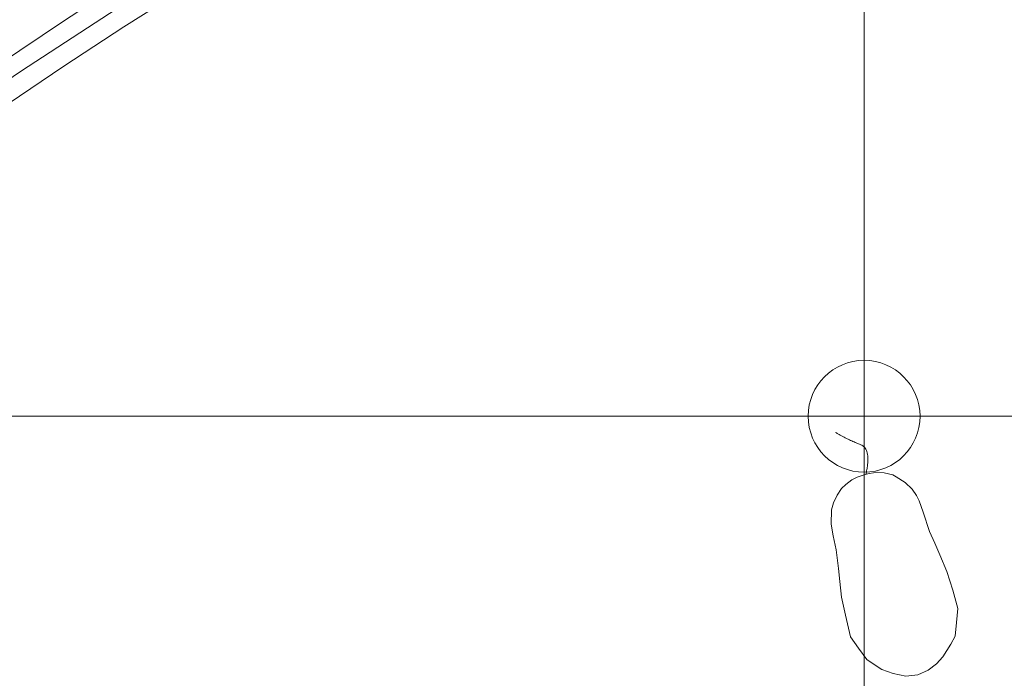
# Model space of a CAD drawing. Header units: metres. Extents: x -45 to 152, y -127 to 99.
# Tile 228 of 256: x -25.795 to -25.266, y -9.866 to -9.512. Entities that reach past the tile are written whole.
import ezdxf

# ---------------------------------------------------------------- set-up
doc = ezdxf.new("R2010")
doc.units = ezdxf.units.M
doc.linetypes.add('Raster 01', pattern=[2, 1, -1])
for name, color, linetype, lineweight in [('036_Bodenbelagarbeiten-350 Doppelbodenelement', 7, 'Continuous', 9), ('_1.35m (3D)', 7, 'Continuous', 9), ('_OG 2 (2D)', 7, 'Continuous', 9)]:
    doc.layers.add(name, color=color, linetype=linetype, lineweight=lineweight)
doc.layers.add('ACTES-Einrichtung Aufsicht.', color=7, linetype='Continuous', lineweight=9, true_color=0xa6a6a6)
doc.layers.add('AV1-Raster', color=7, linetype='Raster 01', lineweight=9, true_color=0xa6a6a6)

# ---------------------------------------------------------------- blocks, each defined once
blk = doc.blocks.new('Group-2')
at = {"layer": 'AV1-Raster'}
blk.add_line((-25.65, -22.95), (-25.65, 1.35), dxfattribs=at)
blk = doc.blocks.new('1.35m (3D)')
at = {"layer": 'AV1-Raster', "color": 7}
blk.add_blockref('Group-2', (0, 0), dxfattribs=at)
blk = doc.blocks.new('Group-98')
at = {"color": 255, "transparency": 33554687}
blk.add_wipeout([(-25.20296, -10.12188), (-25.18909, -10.11381), (-25.17519, -10.1058), (-25.16126, -10.09784), (-25.1473, -10.08994), (-25.1333, -10.0821), (-25.11927, -10.07431), (-25.10521, -10.06658), (-25.09113, -10.05891), (-24.99266, -10.00728), (-24.8928, -9.95839), (-24.79163, -9.91228), (-24.68922, -9.869), (-24.58565, -9.82857), (-24.48099, -9.79102), (-24.37534, -9.75639), (-24.26877, -9.72469), (-24.26209, -9.72033), (-24.25619, -9.71496), (-24.25122, -9.70871), (-24.2473, -9.70176), (-24.24455, -9.69427), (-24.24301, -9.68644), (-24.24275, -9.67846), (-24.24375, -9.67054), (-24.24377, -9.67048), (-24.24378, -9.67042), (-24.2438, -9.67036), (-24.24381, -9.67029), (-24.24382, -9.67023), (-24.24384, -9.67017), (-24.24385, -9.6701), (-24.24386, -9.67004), (-24.45971, -8.63864), (-24.46271, -8.62938), (-24.46746, -8.62088), (-24.47376, -8.61346), (-24.48138, -8.60741), (-24.49003, -8.60294), (-24.49938, -8.60023), (-24.50908, -8.59939), (-24.51876, -8.60044), (-24.85258, -8.68571), (-25.17859, -8.7972), (-25.49472, -8.93421), (-25.79898, -9.09587), (-26.08946, -9.28116), (-26.36431, -9.48892), (-26.62182, -9.71784), (-26.86034, -9.96647), (-26.86039, -9.96653), (-26.86044, -9.96658), (-26.86049, -9.96664), (-26.86054, -9.9667), (-26.86059, -9.96676), (-26.86064, -9.96682), (-26.86069, -9.96687), (-26.86074, -9.96693), (-26.86033, -9.96647), (-26.866, -9.97438), (-26.87003, -9.98324), (-26.87227, -9.99271), (-26.87263, -10.00244), (-26.87109, -10.01205), (-26.86772, -10.02119), (-26.86265, -10.02949), (-26.85606, -10.03666), (-26.07075, -10.73932), (-26.0645, -10.74408), (-26.05758, -10.74781), (-26.05016, -10.7504), (-26.04243, -10.7518), (-26.03458, -10.75197), (-26.02679, -10.75091), (-26.01926, -10.74865), (-26.01219, -10.74523), (-25.9201, -10.65629), (-25.82522, -10.57033), (-25.72765, -10.48744), (-25.62748, -10.40771), (-25.52482, -10.33121), (-25.41978, -10.25802), (-25.31245, -10.18822)], dxfattribs=at).dxf.layer = 'ACTES-Einrichtung Aufsicht.'
at = {"layer": 'ACTES-Einrichtung Aufsicht.', "transparency": 33554534, "flags": 128}
blk.add_lwpolyline([(-25.20296, -10.12188, -0.008083), (-25.09113, -10.05891, -0.055453), (-24.26877, -9.72469, 0.330906), (-24.24375, -9.67054, -0.002569), (-24.24386, -9.67004), (-24.45971, -8.63864, 0.41107), (-24.51876, -8.60044, 0.160224), (-26.86034, -9.96647, 0.00305), (-26.86074, -9.96693), (-26.86033, -9.96647, 0.411112), (-26.85606, -10.03666), (-26.07075, -10.73932, 0.325472), (-26.01219, -10.74523, -0.063875)], format="xyb", close=True, dxfattribs=at)
at = {"layer": 'ACTES-Einrichtung Aufsicht.', "flags": 128}
blk.add_lwpolyline([(-24.94172, -8.8015), (-24.93255, -8.79862, -0.002867), (-24.88825, -8.78472), (-24.88984, -8.78135), (-24.9016, -8.74312, 0.044027), (-25.56754, -9.01394, 0.073959), (-26.54564, -9.71503), (-26.51757, -9.744), (-26.5156, -9.74677, -0.057345), (-25.78143, -9.18289), (-25.7811, -9.18228), (-25.75885, -9.16944, -0.013514), (-25.56754, -9.06321, -0.038853), (-24.98935, -8.81727), (-24.98937, -8.81723), (-24.94174, -8.80146)], format="xyb", close=True, dxfattribs=at)
at = {"color": 255, "transparency": 33554559}
blk.add_wipeout([(-25.7811, -9.18228), (-25.78143, -9.18289), (-25.88001, -9.24397), (-25.9768, -9.30784), (-26.07171, -9.37446), (-26.16468, -9.44378), (-26.25563, -9.51572), (-26.34448, -9.59024), (-26.43116, -9.66728), (-26.5156, -9.74677), (-26.44741, -9.81715), (-26.36324, -9.73797), (-26.27679, -9.66128), (-26.18814, -9.58716), (-26.09736, -9.51565), (-26.00453, -9.44684), (-25.90972, -9.38076), (-25.81302, -9.31749), (-25.71451, -9.25708), (-25.70449, -9.25115), (-25.65228, -9.22067), (-25.57276, -9.17687), (-25.48699, -9.13199), (-25.40014, -9.08923), (-25.31227, -9.0486), (-25.22342, -9.01014), (-25.13367, -8.97387), (-25.04305, -8.93981), (-24.95163, -8.90798), (-24.85945, -8.8784), (-24.86459, -8.86166), (-24.8646, -8.86166), (-24.88838, -8.78476), (-24.94172, -8.8015), (-24.98933, -8.8173), (-24.98933, -8.8173), (-24.98933, -8.81729), (-24.98934, -8.81729), (-24.98934, -8.81728), (-24.98934, -8.81728), (-24.98934, -8.81728), (-24.98935, -8.81727), (-24.98935, -8.81727), (-25.08636, -8.85128), (-25.18248, -8.88774), (-25.27764, -8.92663), (-25.37178, -8.96793), (-25.46484, -9.0116), (-25.55677, -9.05762), (-25.64749, -9.10596), (-25.73696, -9.15659), (-25.75885, -9.16944)], dxfattribs=at).dxf.layer = 'ACTES-Einrichtung Aufsicht.'
at = {"layer": 'ACTES-Einrichtung Aufsicht.', "flags": 128}
blk.add_lwpolyline([(-25.7811, -9.18228), (-25.78143, -9.18289, 0.057345), (-26.5156, -9.74677), (-26.44741, -9.81715, -0.058565), (-25.71451, -9.25708), (-25.70449, -9.25115), (-25.65228, -9.22067), (-25.57276, -9.17687, -0.049045), (-24.85945, -8.8784), (-24.86459, -8.86166), (-24.8646, -8.86166), (-24.88838, -8.78476), (-24.94172, -8.8015), (-24.98933, -8.8173, -0.000416), (-24.98935, -8.81727, 0.050823), (-25.73696, -9.15659), (-25.75885, -9.16944)], format="xyb", close=True, dxfattribs=at)
at = {"color": 255, "transparency": 33554559}
for points in [[(-25.39241, -9.23411), (-25.27789, -9.21016), (-25.2762, -9.21056), (-25.27267, -9.21661), (-25.23606, -9.21963), (-25.23435, -9.22008), (-25.23006, -9.22769), (-25.23309, -9.22905), (-25.23143, -9.23188), (-25.22828, -9.23047), (-25.22506, -9.23606), (-25.22553, -9.23743), (-25.24892, -9.24801), (-25.31564, -9.27922), (-25.37885, -9.31017), (-25.46785, -9.35633), (-25.54943, -9.40131), (-25.61169, -9.43772), (-25.64983, -9.46033), (-25.69036, -9.48555), (-25.73879, -9.51617), (-25.77104, -9.53728), (-25.83088, -9.5777), (-25.86721, -9.60305), (-25.91609, -9.63818), (-25.93164, -9.64961), (-25.9332, -9.64938), (-25.93646, -9.64385), (-25.93368, -9.6418), (-25.93534, -9.63897), (-25.93811, -9.64102), (-25.94254, -9.63344), (-25.94212, -9.63178), (-25.92671, -9.59838), (-25.93021, -9.59238), (-25.92976, -9.59067), (-25.85258, -9.50273), (-25.67216, -9.39741), (-25.57284, -9.33943)], [(-25.30986, -9.77643), (-25.30644, -9.78682), (-25.30374, -9.79315), (-25.30088, -9.79939), (-25.29714, -9.80829), (-25.29395, -9.81835), (-25.29127, -9.82816), (-25.29202, -9.83559), (-25.29277, -9.84302), (-25.29503, -9.84733), (-25.29934, -9.85408), (-25.30277, -9.85782), (-25.3073, -9.86129), (-25.31269, -9.86367), (-25.31923, -9.86436), (-25.32605, -9.86304), (-25.33203, -9.8608), (-25.33612, -9.85817), (-25.34021, -9.85554), (-25.34453, -9.84945), (-25.34885, -9.84336), (-25.3516, -9.83176), (-25.35372, -9.8221), (-25.35468, -9.8136), (-25.35528, -9.80676), (-25.35652, -9.79663), (-25.35822, -9.78919), (-25.3592, -9.78282), (-25.35908, -9.77521), (-25.35799, -9.77147), (-25.35611, -9.76735), (-25.35378, -9.76378), (-25.35147, -9.76159), (-25.34826, -9.75914), (-25.34533, -9.75771), (-25.34104, -9.75634), (-25.33891, -9.75572), (-25.3343, -9.75509), (-25.3309, -9.75543), (-25.32625, -9.75651), (-25.32436, -9.75749), (-25.31961, -9.76048), (-25.31583, -9.76417), (-25.31343, -9.76748), (-25.31214, -9.7704)]]:
    blk.add_wipeout(points, dxfattribs=at).dxf.layer = 'ACTES-Einrichtung Aufsicht.'
at = {"layer": 'ACTES-Einrichtung Aufsicht.', "flags": 128}
blk.add_lwpolyline([(-25.24892, -9.24801), (-25.31564, -9.27922), (-25.37885, -9.31017), (-25.46785, -9.35633), (-25.54943, -9.40131), (-25.61169, -9.43772), (-25.64983, -9.46033), (-25.69036, -9.48555), (-25.73879, -9.51617), (-25.77104, -9.53728), (-25.83088, -9.5777)], dxfattribs=at)
blk.add_lwpolyline([(-25.30986, -9.77643), (-25.30644, -9.78682), (-25.30374, -9.79315), (-25.30088, -9.79939), (-25.29714, -9.80829), (-25.29395, -9.81835), (-25.29127, -9.82816), (-25.29202, -9.83559), (-25.29277, -9.84302), (-25.29503, -9.84733), (-25.29934, -9.85408), (-25.30277, -9.85782), (-25.3073, -9.86129), (-25.31269, -9.86367), (-25.31923, -9.86436), (-25.32605, -9.86304), (-25.33203, -9.8608), (-25.33612, -9.85817), (-25.34021, -9.85554), (-25.34453, -9.84945), (-25.34885, -9.84336), (-25.3516, -9.83176), (-25.35372, -9.8221), (-25.35468, -9.8136), (-25.35528, -9.80676), (-25.35652, -9.79663), (-25.35822, -9.78919), (-25.3592, -9.78282), (-25.35908, -9.77521), (-25.35799, -9.77147), (-25.35611, -9.76735), (-25.35378, -9.76378), (-25.35147, -9.76159), (-25.34826, -9.75914), (-25.34533, -9.75771), (-25.34104, -9.75634), (-25.33891, -9.75572), (-25.3343, -9.75509), (-25.3309, -9.75543), (-25.32625, -9.75651), (-25.32436, -9.75749), (-25.31961, -9.76048), (-25.31583, -9.76417), (-25.31343, -9.76748), (-25.31214, -9.7704)], close=True, dxfattribs=at)
at = {"color": 255, "transparency": 33554559}
for points in [[(-25.27789, -9.21016), (-25.27617, -9.21061), (-25.27267, -9.21661), (-25.34175, -9.24901), (-25.40668, -9.28103), (-25.46934, -9.31341), (-25.52878, -9.34551), (-25.60922, -9.39116), (-25.66922, -9.42692), (-25.73534, -9.4681), (-25.79468, -9.50669), (-25.85612, -9.54833), (-25.92671, -9.59838), (-25.93021, -9.59238), (-25.92976, -9.59067), (-25.87472, -9.55156), (-25.83492, -9.52435), (-25.78848, -9.49323), (-25.73684, -9.45958), (-25.67175, -9.4191), (-25.61295, -9.38407), (-25.55487, -9.35084), (-25.50064, -9.32103), (-25.44059, -9.28944), (-25.34856, -9.24337)], [(-25.34068, -9.75625), (-25.34001, -9.75301), (-25.33963, -9.75012), (-25.33956, -9.74758), (-25.33978, -9.7454), (-25.3403, -9.74357), (-25.34112, -9.74209), (-25.34224, -9.74096), (-25.34365, -9.74018), (-25.34522, -9.73956), (-25.34682, -9.73888), (-25.34844, -9.73815), (-25.35008, -9.73737), (-25.35175, -9.73655), (-25.35343, -9.73567), (-25.35515, -9.73473), (-25.35688, -9.73375)]]:
    blk.add_wipeout(points, dxfattribs=at).dxf.layer = 'ACTES-Einrichtung Aufsicht.'
at = {"layer": 'ACTES-Einrichtung Aufsicht.'}
blk.add_open_spline([(-25.34068, -9.75625), (-25.3374, -9.74258), (-25.3499, -9.73778), (-25.35688, -9.73375)], degree=2, dxfattribs=at)
at = {"color": 255, "transparency": 33554559}
blk.add_wipeout([(-25.23007, -9.22771), (-25.31856, -9.26869), (-25.39558, -9.30677), (-25.4674, -9.34383), (-25.5386, -9.38314), (-25.59521, -9.41517), (-25.6612, -9.45489), (-25.72645, -9.4958), (-25.79427, -9.54011), (-25.85471, -9.5811), (-25.89828, -9.61197), (-25.93818, -9.6409), (-25.94252, -9.63346), (-25.94206, -9.63173), (-25.83127, -9.5533), (-25.77061, -9.51278), (-25.71189, -9.47445), (-25.66269, -9.44427), (-25.60018, -9.40664), (-25.54198, -9.37371), (-25.49855, -9.34958), (-25.47809, -9.33836), (-25.42064, -9.30823), (-25.37436, -9.28524), (-25.32045, -9.25862), (-25.27725, -9.23835), (-25.23606, -9.21963), (-25.23435, -9.22008), (-25.23006, -9.22769)], dxfattribs=at).dxf.layer = 'ACTES-Einrichtung Aufsicht.'
at = {"layer": 'ACTES-Einrichtung Aufsicht.', "flags": 128}
for points in [[(-25.23007, -9.22771), (-25.31856, -9.26869), (-25.39558, -9.30677), (-25.4674, -9.34383), (-25.5386, -9.38314), (-25.59521, -9.41517), (-25.6612, -9.45489), (-25.72645, -9.4958), (-25.79427, -9.54011), (-25.85471, -9.5811)], [(-25.83127, -9.5533), (-25.77061, -9.51278), (-25.71189, -9.47445), (-25.66269, -9.44427), (-25.60018, -9.40664), (-25.54198, -9.37371), (-25.49855, -9.34958), (-25.47809, -9.33836), (-25.42064, -9.30823), (-25.37436, -9.28524), (-25.32045, -9.25862), (-25.27725, -9.23835), (-25.23606, -9.21963), (-25.23435, -9.22008), (-25.23006, -9.22769)]]:
    blk.add_lwpolyline(points, dxfattribs=at)
blk = doc.blocks.new('Group-101')
at = {"layer": 'ACTES-Einrichtung Aufsicht.'}
blk.add_blockref('Group-98', (0, 0), dxfattribs=at)
blk = doc.blocks.new('OG 2 (2D)')
at = {"layer": 'ACTES-Einrichtung Aufsicht.'}
blk.add_blockref('Group-101', (0, 0), dxfattribs=at)
at = {"layer": '036_Bodenbelagarbeiten-350 Doppelbodenelement', "color": 230, "linetype": 'Continuous', "flags": 128}
for points in [[(-25.9416, -9.125), (-25.3416, -9.125), (-25.3416, -9.725), (-25.9416, -9.725)], [(-25.3416, -9.125), (-24.7416, -9.125), (-24.7416, -9.725), (-25.3416, -9.725)], [(-25.9416, -9.725), (-25.3416, -9.725), (-25.3416, -10.325), (-25.9416, -10.325)], [(-25.3416, -9.725), (-24.7416, -9.725), (-24.7416, -10.325), (-25.3416, -10.325)]]:
    blk.add_lwpolyline(points, close=True, dxfattribs=at)
at = {"layer": '036_Bodenbelagarbeiten-350 Doppelbodenelement', "color": 230, "lineweight": 18}
blk.add_circle((-25.3416, -9.725), 0.03, dxfattribs=at)

msp = doc.modelspace()

# ---------------------------------------------------------------- block references
at = {"layer": '_1.35m (3D)'}
msp.add_blockref('1.35m (3D)', (0, 0), dxfattribs=at)

# ---------------------------------------------------------------- next in the draw order: block references
at = {"layer": '_OG 2 (2D)'}
msp.add_blockref('OG 2 (2D)', (0, 0), dxfattribs=at)

doc.saveas('drawing.dxf')
